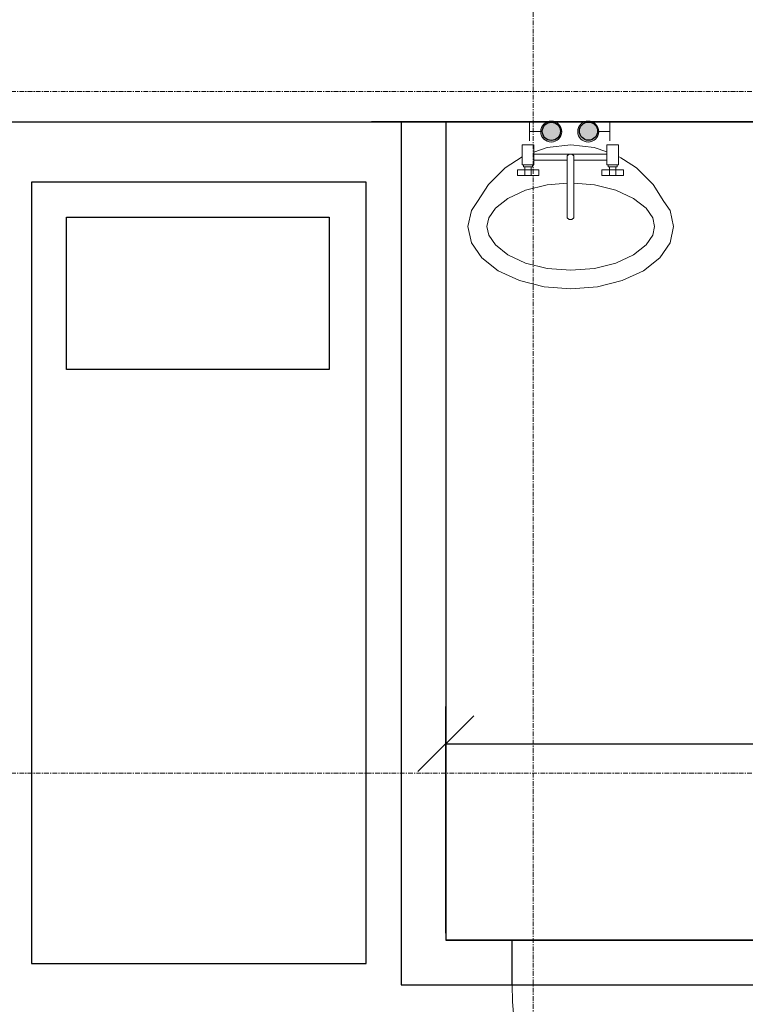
# Model space of a CAD drawing. Header units: millimetres. Extents: x -56965 to 15328, y -25411 to 16900.
# Tile 64 of 69: x -6349 to -4399, y -3014 to -367. Entities that reach past the tile are written whole.
import ezdxf
from ezdxf.lldxf.tags import DXFTag

# ---------------------------------------------------------------- set-up
doc = ezdxf.new("R2010")
doc.units = ezdxf.units.MM
doc.linetypes.add('Linia siatki', pattern=[22.225, 12.7, -3.175, 3.175, -3.175])
for name, color, linetype, lineweight in [('A-ANNO-DIMS', 7, 'Continuous', 5), ('A-DOOR', 7, 'Continuous', 5), ('A-WALL', 7, 'Continuous', 5), ('IS_Odbiorniki', 7, 'SOLID', 18), ('S-GRID', 7, 'Continuous', 5)]:
    doc.layers.add(name, color=color, linetype=linetype, lineweight=lineweight)
doc.layers.add('Default', color=7, linetype='Continuous')
doc.layers.add('IS_Ciepła_woda', color=1, linetype='DASHDOT', lineweight=30, true_color=0xff0000)
doc.styles.add('Arial_4', font='arial.ttf', dxfattribs={"width": 0.6, "height": 200})
tags = doc.linetypes.add('DASHDOT', pattern=[20, 10, -5, 0, -5]).pattern_tags.tags
tags[10:11] = [DXFTag(74, 4), DXFTag(75, 0), DXFTag(340, '0'), DXFTag(46, 0.0), DXFTag(50, 0.0), DXFTag(44, 0.0), DXFTag(45, 0.0)]
tags[8:9] = [DXFTag(74, 4), DXFTag(75, 0), DXFTag(340, '0'), DXFTag(46, 0.0), DXFTag(50, 0.0), DXFTag(44, 0.0), DXFTag(45, 0.0)]
tags[6:7] = [DXFTag(74, 4), DXFTag(75, 0), DXFTag(340, '0'), DXFTag(46, 0.0), DXFTag(50, 0.0), DXFTag(44, 0.0), DXFTag(45, 0.0)]
tags[4:5] = [DXFTag(74, 4), DXFTag(75, 0), DXFTag(340, '0'), DXFTag(46, 0.0), DXFTag(50, 0.0), DXFTag(44, 0.0), DXFTag(45, 0.0)]
tags = doc.linetypes.add('SOLID', pattern=[10, 10, 0]).pattern_tags.tags
tags[6:7] = [DXFTag(74, 4), DXFTag(75, 0), DXFTag(340, '0'), DXFTag(46, 0.0), DXFTag(50, 0.0), DXFTag(44, 0.0), DXFTag(45, 0.0)]
tags[4:5] = [DXFTag(74, 4), DXFTag(75, 0), DXFTag(340, '0'), DXFTag(46, 0.0), DXFTag(50, 0.0), DXFTag(44, 0.0), DXFTag(45, 0.0)]
doc.dimstyles.new('standard_wielkość_otworów', dxfattribs={"dimscale": 304.8, "dimtxt": 204.05188, "dimasz": 0.492126, "dimexe": 0.328084, "dimexo": 0.0625, "dimgap": 0, "dimtad": 1, "dimdec": 0, "dimlfac": 0.1, "dimzin": 0, "dimdsep": 46, "dimtxsty": 'Arial_4', "dimblk1": 'OBLIQUE', "dimblk2": 'OBLIQUE', "dimsah": 1, "dimcen": 0.09, "dimazin": 0, "dimtfac": 1, "dimtdec": 4, "dimtix": 1, "dimtmove": 0, "dimatfit": 3, "dimfxl": 0.328084, "dimfxlon": 1, "dimtvp": 1, "dimtolj": 1, "dimtzin": 0, "dimarcsym": 2})

# ---------------------------------------------------------------- blocks, each defined once
blk = doc.blocks.new('A$C4DF32C06')
at = {"layer": 'IS_Odbiorniki', "ltscale": 10}
h = blk.add_hatch(color=256, dxfattribs=at)
h.dxf.hatch_style = 1
edge = h.paths.add_edge_path()
edge.add_arc((28.2, 28.2), 28.2, 0, 360)
for points in [[(56.5, 28.2), (86.6, 28.2), (86.6, 52.7)], [(56.5, 28.2), (86.6, 28.2), (86.6, 3.8)]]:
    blk.add_lwpolyline(points, dxfattribs=at)
blk.add_circle((28.2, 28.2), 28.2, dxfattribs=at)
blk = doc.blocks.new('M_Jednoskrzydłowe płytowe - 90-1437628-PARTER')
at = {"layer": 'A-DOOR'}
for p, q in [((399, -35), (399, -935.2)), ((450, -35), (399, -35)), ((450, -35), (450, -935.2)), ((450, -935.2), (399, -935.2))]:
    blk.add_line(p, q, dxfattribs=at)
blk.add_arc((450, -35), 901.7, 180, 266.7576, dxfattribs=at)
blk = doc.blocks.new('_Oblique')
at = {"color": 0, "linetype": 'ByBlock', "lineweight": -2}
blk.add_line((-0.5, -0.5), (0.5, 0.5), dxfattribs=at)
blk = doc.blocks.new('*D615')
at = {"layer": 'A-ANNO-DIMS', "color": 0, "lineweight": -2, "transparency": 16777216}
for p, q in [((-5203.4, -2822.4), (-5203.4, -2212.9)), ((-3003.4, -2822.4), (-3003.4, -2212.9)), ((-5203.4, -2312.9), (-3003.4, -2312.9))]:
    blk.add_line(p, q, dxfattribs=at)
at = {"layer": 'Defpoints', "color": 0, "transparency": 16777216}
for p in [(-3003.4, -2312.9), (-5203.4, -2841.4), (-3003.4, -2841.4)]:
    blk.add_point(p, dxfattribs=at)
at = {"layer": 'A-ANNO-DIMS', "color": 0, "lineweight": -2, "transparency": 16777216, "xscale": 150, "yscale": 150, "zscale": 150, "rotation": 180}
blk.add_blockref('_Oblique', (-5203.4, -2312.9), dxfattribs=at)
at = {"layer": 'A-ANNO-DIMS', "color": 0, "lineweight": -2, "transparency": 16777216, "xscale": 150, "yscale": 150, "zscale": 150}
blk.add_blockref('_Oblique', (-3003.4, -2312.9), dxfattribs=at)
at = {"layer": 'A-ANNO-DIMS', "color": 0, "transparency": 16777216, "insert": (-4103.4, -2210.8), "char_height": 200, "attachment_point": 5, "style": 'Arial_4'}
blk.add_mtext('\\A1;220', dxfattribs=at)

msp = doc.modelspace()

# ---------------------------------------------------------------- hatches: boundary and pattern name
at = {"true_color": 0xed1f24}
h = msp.add_hatch(color=240, dxfattribs=at)
h.dxf.hatch_style = 1
edge = h.paths.add_edge_path()
edge.add_arc((-4919.77711, -666.78336), 24.46739, 0, 360)
h = msp.add_hatch(color=240, dxfattribs=at)
h.dxf.hatch_style = 1
edge = h.paths.add_edge_path()
edge.add_arc((-4820.11974, -666.2127), 24.46739, 0, 360)

# ---------------------------------------------------------------- linework, layer by layer
for p, q in [((-3003.41602, -641.40745), (-5403.41602, -641.40745)), ((-5323.41602, -641.40745), (-5323.41602, -2961.40745)), ((-5203.41602, -641.40745), (-5203.41602, -2841.40745)), ((-3003.41602, -641.40745), (-5203.41602, -641.40745)), ((-5203.41602, -641.40745), (-5203.41602, -2841.40745)), ((-5417.28617, -803.43273), (-6317.28617, -803.43273)), ((-6317.28617, -803.43273), (-6317.28617, -2903.43273)), ((-5417.28617, -2903.43273), (-5417.28617, -803.43273)), ((-5203.41602, -2841.40745), (-3003.41602, -2841.40745)), ((-3003.41602, -2841.40745), (-5203.41602, -2841.40745)), ((-5025.29542, -2961.40745), (-5025.29542, -2841.40745)), ((-6317.28617, -2903.43273), (-5417.28617, -2903.43273)), ((-5323.41602, -2961.40745), (-3003.41602, -2961.40745))]:
    msp.add_line(p, q)
msp.add_lwpolyline([(-6222.92637, -897.80722), (-5516.87628, -897.80722), (-5516.87628, -1307.3991), (-6222.92637, -1307.3991)], close=True)
at = {"color": 240, "true_color": 0xed1f24}
for centre in [(-4919.77711, -666.78336), (-4820.11974, -666.2127)]:
    msp.add_circle(centre, 24.46739, dxfattribs=at)
at = {"layer": 'A-WALL', "lineweight": 25}
for p, q in [((-9109.92256, -641.40745), (-6123.41602, -641.40745)), ((-6123.41602, -641.40745), (-3003.41602, -641.40745))]:
    msp.add_line(p, q, dxfattribs=at)
at = {"layer": 'Default', "color": 7, "lineweight": 15, "ltscale": 35, "transparency": 33554687}
for p, q in [((-4966.69084, -703.04744), (-4998.09396, -703.04744)), ((-4998.09396, -703.04744), (-4998.09396, -757.27547)), ((-4966.69084, -703.04744), (-4966.69084, -757.27547)), ((-4930.75021, -710.12331), (-4966.69084, -722.67608)), ((-4867.73709, -703.04744), (-4930.75021, -710.12331)), ((-4804.72738, -710.12331), (-4867.73709, -703.04744)), ((-4770.43489, -722.10805), (-4804.72738, -710.12331)), ((-4739.03177, -703.04744), (-4770.43489, -703.04744)), ((-4770.43489, -757.27547), (-4770.43489, -703.04744)), ((-4739.03177, -757.27547), (-4739.03177, -703.04744)), ((-4998.09396, -735.72737), (-5044.33048, -764.72608)), ((-4966.69084, -727.7969), (-4868.56117, -727.7969)), ((-4877.7142, -727.7969), (-4872.35261, -727.7969)), ((-4877.7142, -732.50906), (-4872.35261, -727.7969)), ((-4877.7142, -878.03845), (-4877.7142, -732.50906)), ((-4872.35261, -727.7969), (-4864.77313, -727.7969)), ((-4868.56117, -727.7969), (-4770.43489, -727.7969)), ((-4864.77313, -727.7969), (-4859.41154, -727.7969)), ((-4864.77313, -727.7969), (-4859.41154, -732.50906)), ((-4859.41154, -732.50906), (-4859.41154, -744.56331)), ((-4733.59218, -738.10973), (-4739.03177, -734.69643)), ((-4726.01609, -742.85751), (-4733.59218, -738.10973)), ((-5044.33048, -764.72608), (-5089.22406, -809.49588)), ((-4998.09396, -757.27547), (-4994.87565, -757.27547)), ((-4994.87565, -757.27547), (-4970.46871, -757.27547)), ((-4994.87565, -757.27547), (-4994.87565, -762.43189)), ((-4994.87565, -762.43189), (-4990.92483, -762.43189)), ((-4974.41615, -762.43189), (-4990.92483, -762.43189)), ((-4990.92483, -762.43189), (-4990.92483, -770.43359)), ((-4974.41615, -762.43189), (-4974.41615, -770.43359)), ((-4974.41615, -762.43189), (-4970.46871, -762.43189)), ((-4970.46871, -762.43189), (-4970.46871, -757.27547)), ((-4970.46871, -757.27547), (-4966.69084, -757.27547)), ((-4966.69084, -744.56331), (-4877.7142, -744.56331)), ((-4859.41154, -899.46277), (-4859.41154, -744.56331)), ((-4859.41154, -744.56331), (-4770.43489, -744.56331)), ((-4770.43489, -757.27547), (-4767.21319, -757.27547)), ((-4767.21319, -757.27547), (-4767.21319, -762.43189)), ((-4767.21319, -757.27547), (-4742.80795, -757.27547)), ((-4742.80795, -762.43189), (-4767.21319, -762.43189)), ((-4763.26576, -762.43189), (-4763.26576, -770.43359)), ((-4746.20091, -762.43189), (-4746.20091, -770.43359)), ((-4742.80795, -762.43189), (-4742.80795, -757.27547)), ((-4742.80795, -757.27547), (-4739.03177, -757.27547)), ((-4691.14371, -764.72608), (-4726.01609, -742.85751)), ((-4646.25013, -809.49588), (-4691.14371, -764.72608)), ((-4990.92483, -770.43359), (-5011.10964, -770.43359)), ((-5011.10964, -770.43359), (-5011.10964, -785.36872)), ((-5011.10964, -785.36872), (-4990.92483, -785.36872)), ((-4974.41615, -770.43359), (-4990.92483, -770.43359)), ((-4990.92483, -770.43359), (-4990.92483, -785.36872)), ((-4990.92483, -785.36872), (-4974.41615, -785.36872)), ((-4953.32586, -770.43359), (-4974.41615, -770.43359)), ((-4974.41615, -770.43359), (-4974.41615, -785.36872)), ((-4974.41615, -785.36872), (-4953.32586, -785.36872)), ((-4953.32586, -785.36872), (-4953.32586, -770.43359)), ((-4763.26576, -770.43359), (-4783.79987, -770.43359)), ((-4783.79987, -770.43359), (-4783.79987, -785.36872)), ((-4783.79987, -785.36872), (-4763.22506, -785.36872)), ((-4763.22506, -770.43359), (-4763.26576, -770.43359)), ((-4746.20091, -770.43359), (-4763.22506, -770.43359)), ((-4763.22506, -770.43359), (-4763.22506, -785.36872)), ((-4763.22506, -785.36872), (-4746.20091, -785.36872)), ((-4746.20091, -785.36872), (-4746.20091, -770.43359)), ((-4726.01609, -770.43359), (-4746.20091, -770.43359)), ((-4746.20091, -785.36872), (-4726.01609, -785.36872)), ((-4726.01609, -785.36872), (-4726.01609, -770.43359)), ((-5089.22406, -809.49588), (-5117.92434, -855.01345)), ((-4989.13763, -825.12453), (-4931.07916, -810.54548)), ((-4931.07916, -810.54548), (-4877.60907, -806.15379)), ((-4859.41154, -806.15379), (-4804.34416, -810.56243)), ((-4804.34416, -810.56243), (-4746.33995, -825.12453)), ((-4617.54985, -855.01345), (-4646.25013, -809.49588)), ((-5036.75779, -847.29663), (-4989.13763, -825.12453)), ((-4746.33995, -825.12453), (-4698.7164, -847.29663)), ((-5134.69415, -879.56791), (-5117.92434, -855.01345)), ((-5070.09732, -873.64676), (-5036.75779, -847.29663)), ((-4698.7164, -847.29663), (-4665.37687, -873.64676)), ((-4617.54985, -855.01345), (-4600.78004, -879.56791)), ((-5144.1117, -922.95068), (-5134.69415, -879.56791)), ((-5092.94767, -922.95068), (-5087.90486, -899.71203)), ((-5087.90486, -899.71203), (-5070.09732, -873.64676)), ((-4877.7142, -899.46277), (-4877.7142, -878.03845)), ((-4872.35261, -903.78325), (-4877.7142, -899.46277)), ((-4864.77313, -903.78325), (-4859.41154, -899.46277)), ((-4864.77313, -903.78325), (-4859.41154, -899.46277)), ((-4665.37687, -873.64676), (-4647.57272, -899.71203)), ((-4647.57272, -899.71203), (-4642.52652, -922.95068)), ((-4600.78004, -879.56791), (-4591.36249, -922.95068)), ((-5134.69415, -966.33345), (-5144.1117, -922.95068)), ((-5087.90486, -946.18933), (-5092.94767, -922.95068)), ((-4872.35261, -903.78325), (-4868.56117, -903.78325)), ((-4868.56117, -903.78325), (-4864.77313, -903.78325)), ((-4642.52652, -922.95068), (-4647.57272, -946.18933)), ((-4591.36249, -922.95068), (-4600.78004, -966.33345)), ((-5070.09732, -972.2546), (-5087.90486, -946.18933)), ((-4647.57272, -946.18933), (-4665.37687, -972.2546)), ((-5107.08586, -1006.74716), (-5134.69415, -966.33345)), ((-5036.75779, -998.60474), (-5070.09732, -972.2546)), ((-4665.37687, -972.2546), (-4698.7164, -998.60474)), ((-4600.78004, -966.33345), (-4628.38833, -1006.74716)), ((-4989.13763, -1020.75818), (-5036.75779, -998.60474)), ((-4698.7164, -998.60474), (-4746.33995, -1020.75818)), ((-5063.16557, -1041.47203), (-5107.08586, -1006.74716)), ((-4931.13342, -1035.33723), (-4989.13763, -1020.75818)), ((-4746.33995, -1020.75818), (-4804.34416, -1035.33723)), ((-4628.38833, -1006.74716), (-4672.31201, -1041.47203)), ((-5005.9244, -1068.10703), (-5063.16557, -1041.47203)), ((-4867.73709, -1040.38683), (-4931.13342, -1035.33723)), ((-4804.34416, -1035.33723), (-4867.73709, -1040.38683)), ((-4672.31201, -1041.47203), (-4729.54979, -1068.10703)), ((-4939.26907, -1084.83784), (-5005.9244, -1068.10703)), ((-4867.73709, -1090.5623), (-4939.26907, -1084.83784)), ((-4796.20512, -1084.83784), (-4867.73709, -1090.5623)), ((-4729.54979, -1068.10703), (-4796.20512, -1084.83784))]:
    msp.add_line(p, q, dxfattribs=at)
at = {"layer": 'S-GRID', "linetype": 'Linia siatki'}
for p, q in [((-4968.41602, 10521.57226), (-4968.41602, -21375.48764)), ((-55866.74056, -559.40745), (1287.74041, -559.40745)), ((-55866.74056, -2392.40745), (1287.74041, -2392.40745))]:
    msp.add_line(p, q, dxfattribs=at)

# ---------------------------------------------------------------- block references
at = {"layer": 'A-DOOR'}
msp.add_blockref('M_Jednoskrzydłowe płytowe - 90-1437628-PARTER', (-4573.60396, -2926.40745), dxfattribs=at)
at = {"layer": 'IS_Ciepła_woda', "xscale": -1}
msp.add_blockref('A$C4DF32C06', (-4892.02445, -695.71345), dxfattribs=at)
at = {"layer": 'IS_Ciepła_woda'}
msp.add_blockref('A$C4DF32C06', (-4849.10289, -695.71345), dxfattribs=at)

# ---------------------------------------------------------------- dimensions: what is measured, and where the dimension line sits
at = {"layer": 'A-ANNO-DIMS', "color": 250, "true_color": 0x303030}
dim = msp.add_linear_dim(base=(-3003.41602, -2312.90672), p1=(-5203.41602, -2841.40745), p2=(-3003.41602, -2841.40745), dimstyle='standard_wielkość_otworów', override={"dimpost": '<>', "dimfxl": 5450}, dxfattribs=at)
dim.commit()
dim.dimension.update_dxf_attribs({"geometry": '*D615', "text_midpoint": (-4103.41602, -2210.79212)})

doc.saveas('drawing.dxf')
